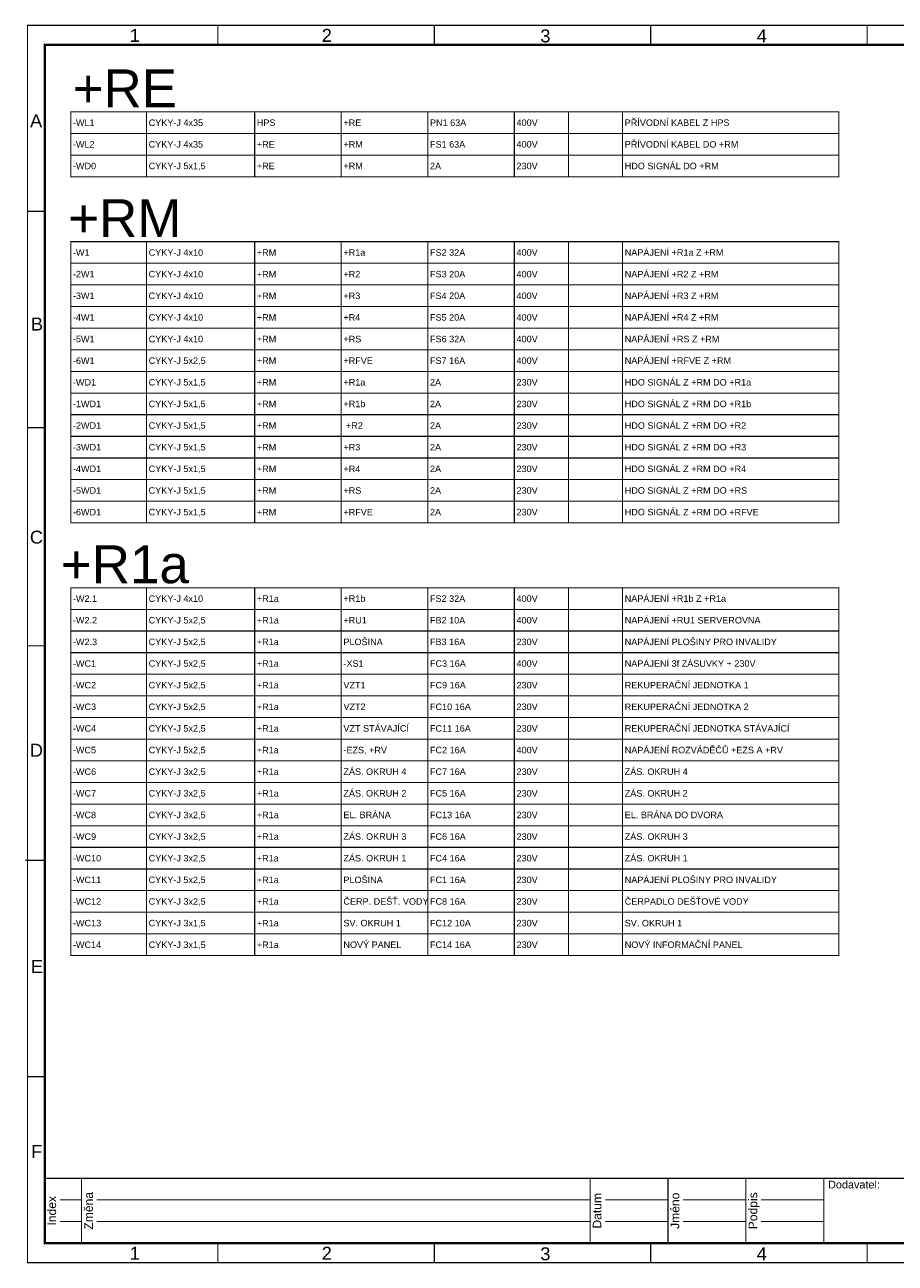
# Model space of a CAD drawing. Extents: x -12025 to 39812, y -28775 to 12.
# Tile 1 of 2: x -62 to 20050, y -28613 to 12. Entities that reach past the tile are written whole.
import ezdxf
from ezdxf.enums import TextEntityAlignment as Align

# ---------------------------------------------------------------- set-up
doc = ezdxf.new("R2010")
doc.units = 0
doc.header["$MEASUREMENT"] = 0
doc.layers.add('Ramecek', color=7, linetype='Continuous')
doc.layers.add('Zakladni', color=7, linetype='Continuous')
doc.styles.add('Arial', font='txt')

# ---------------------------------------------------------------- blocks, each defined once
blk = doc.blocks.new('(2)')
at = {"color": 7, "linetype": 'Continuous', "const_width": 25}
for points in [[(18000, 0), (0, 0)], [(0, -1500), (0, 0)], [(850, -1500), (850, 0)], [(12600, -1500), (12600, 0)], [(14400, -1500), (14400, 0)], [(16200, -1500), (16200, 0)], [(18000, 0), (18000, -1500)], [(350, -500), (850, -500)], [(1200, -500), (12600, -500)], [(12950, -500), (14400, -500)], [(14750, -500), (16200, -500)], [(16550, -500), (18000, -500)], [(350, -1000), (850, -1000)], [(1200, -1000), (12600, -1000)], [(12950, -1000), (14400, -1000)], [(14750, -1000), (16200, -1000)], [(16550, -1000), (18000, -1000)], [(18000, -1500), (0, -1500)]]:
    blk.add_lwpolyline(points, dxfattribs=at)
at = {"color": 7, "linetype": 'Continuous', "style": 'Arial'}
for s, p in [('Index', (261, -750)), ('Změna', (1111, -750)), ('Datum', (12861, -750)), ('Jméno', (14661, -750)), ('Podpis', (16461, -750))]:
    blk.add_text(s, height=200, rotation=90, dxfattribs=at).set_placement(p, align=Align.CENTER)
blk = doc.blocks.new('Kabelový seznam')
at = {"color": 7, "linetype": 'Continuous', "const_width": 25}
for points in [[(0, 0), (1750, 0), (1750, -500), (0, -500)], [(1750, 0), (4250, 0), (4250, -500), (1750, -500)], [(4250, 0), (6250, 0), (6250, -500), (4250, -500)], [(6250, 0), (8250, 0), (8250, -500), (6250, -500)], [(8250, 0), (10250, 0), (10250, -500), (8250, -500)], [(10250, 0), (11500, 0), (11500, -500), (10250, -500)], [(11500, 0), (12750, 0), (12750, -500), (11500, -500)], [(12750, 0), (17750, 0), (17750, -500), (12750, -500)]]:
    blk.add_lwpolyline(points, close=True, dxfattribs=at)
at = {"color": 7, "linetype": 'Continuous', "style": 'Arial'}
for s, p in [('-WL1', (50, -326)), ('CYKY-J 4x35', (1800, -326)), ('HPS', (4300, -326)), ('+RE', (6300, -326)), ('PN1 63A', (8300, -326)), ('400V', (10300, -326)), ('PŘÍVODNÍ KABEL Z HPS', (12800, -326))]:
    blk.add_text(s, height=150, dxfattribs=at).set_placement(p)
blk = doc.blocks.new('Kabelový seznam (1)')
at = {"color": 7, "linetype": 'Continuous', "const_width": 25}
for points in [[(0, 0), (1750, 0), (1750, -500), (0, -500)], [(1750, 0), (4250, 0), (4250, -500), (1750, -500)], [(4250, 0), (6250, 0), (6250, -500), (4250, -500)], [(6250, 0), (8250, 0), (8250, -500), (6250, -500)], [(8250, 0), (10250, 0), (10250, -500), (8250, -500)], [(10250, 0), (11500, 0), (11500, -500), (10250, -500)], [(11500, 0), (12750, 0), (12750, -500), (11500, -500)], [(12750, 0), (17750, 0), (17750, -500), (12750, -500)]]:
    blk.add_lwpolyline(points, close=True, dxfattribs=at)
at = {"color": 7, "linetype": 'Continuous', "style": 'Arial'}
for s, p in [('-W1', (50, -326)), ('CYKY-J 4x10', (1800, -326)), ('+RM', (4300, -326)), ('+R1a', (6300, -326)), ('FS2 32A', (8300, -326)), ('400V', (10300, -326)), ('NAPÁJENÍ +R1a Z +RM', (12800, -326))]:
    blk.add_text(s, height=150, dxfattribs=at).set_placement(p)
blk = doc.blocks.new('Kabelový seznam (2)')
at = {"color": 7, "linetype": 'Continuous', "const_width": 25}
for points in [[(0, 0), (1750, 0), (1750, -500), (0, -500)], [(1750, 0), (4250, 0), (4250, -500), (1750, -500)], [(4250, 0), (6250, 0), (6250, -500), (4250, -500)], [(6250, 0), (8250, 0), (8250, -500), (6250, -500)], [(8250, 0), (10250, 0), (10250, -500), (8250, -500)], [(10250, 0), (11500, 0), (11500, -500), (10250, -500)], [(11500, 0), (12750, 0), (12750, -500), (11500, -500)], [(12750, 0), (17750, 0), (17750, -500), (12750, -500)]]:
    blk.add_lwpolyline(points, close=True, dxfattribs=at)
at = {"color": 7, "linetype": 'Continuous', "style": 'Arial'}
for s, p in [('-2W1', (50, -326)), ('CYKY-J 4x10', (1800, -326)), ('+RM', (4300, -326)), ('+R2', (6300, -326)), ('FS3 20A', (8300, -326)), ('400V', (10300, -326)), ('NAPÁJENÍ +R2 Z +RM', (12800, -326))]:
    blk.add_text(s, height=150, dxfattribs=at).set_placement(p)
blk = doc.blocks.new('Kabelový seznam (3)')
at = {"color": 7, "linetype": 'Continuous', "const_width": 25}
for points in [[(0, 0), (1750, 0), (1750, -500), (0, -500)], [(1750, 0), (4250, 0), (4250, -500), (1750, -500)], [(4250, 0), (6250, 0), (6250, -500), (4250, -500)], [(6250, 0), (8250, 0), (8250, -500), (6250, -500)], [(8250, 0), (10250, 0), (10250, -500), (8250, -500)], [(10250, 0), (11500, 0), (11500, -500), (10250, -500)], [(11500, 0), (12750, 0), (12750, -500), (11500, -500)], [(12750, 0), (17750, 0), (17750, -500), (12750, -500)]]:
    blk.add_lwpolyline(points, close=True, dxfattribs=at)
at = {"color": 7, "linetype": 'Continuous', "style": 'Arial'}
for s, p in [('-3W1', (50, -326)), ('CYKY-J 4x10', (1800, -326)), ('+RM', (4300, -326)), ('+R3', (6300, -326)), ('FS4 20A', (8300, -326)), ('400V', (10300, -326)), ('NAPÁJENÍ +R3 Z +RM', (12800, -326))]:
    blk.add_text(s, height=150, dxfattribs=at).set_placement(p)
blk = doc.blocks.new('Kabelový seznam (4)')
at = {"color": 7, "linetype": 'Continuous', "const_width": 25}
for points in [[(0, 0), (1750, 0), (1750, -500), (0, -500)], [(1750, 0), (4250, 0), (4250, -500), (1750, -500)], [(4250, 0), (6250, 0), (6250, -500), (4250, -500)], [(6250, 0), (8250, 0), (8250, -500), (6250, -500)], [(8250, 0), (10250, 0), (10250, -500), (8250, -500)], [(10250, 0), (11500, 0), (11500, -500), (10250, -500)], [(11500, 0), (12750, 0), (12750, -500), (11500, -500)], [(12750, 0), (17750, 0), (17750, -500), (12750, -500)]]:
    blk.add_lwpolyline(points, close=True, dxfattribs=at)
at = {"color": 7, "linetype": 'Continuous', "style": 'Arial'}
for s, p in [('-4W1', (50, -326)), ('CYKY-J 4x10', (1800, -326)), ('+RM', (4300, -326)), ('+R4', (6300, -326)), ('FS5 20A', (8300, -326)), ('400V', (10300, -326)), ('NAPÁJENÍ +R4 Z +RM', (12800, -326))]:
    blk.add_text(s, height=150, dxfattribs=at).set_placement(p)
blk = doc.blocks.new('Kabelový seznam (5)')
at = {"color": 7, "linetype": 'Continuous', "const_width": 25}
for points in [[(0, 0), (1750, 0), (1750, -500), (0, -500)], [(1750, 0), (4250, 0), (4250, -500), (1750, -500)], [(4250, 0), (6250, 0), (6250, -500), (4250, -500)], [(6250, 0), (8250, 0), (8250, -500), (6250, -500)], [(8250, 0), (10250, 0), (10250, -500), (8250, -500)], [(10250, 0), (11500, 0), (11500, -500), (10250, -500)], [(11500, 0), (12750, 0), (12750, -500), (11500, -500)], [(12750, 0), (17750, 0), (17750, -500), (12750, -500)]]:
    blk.add_lwpolyline(points, close=True, dxfattribs=at)
at = {"color": 7, "linetype": 'Continuous', "style": 'Arial'}
for s, p in [('-5W1', (50, -326)), ('CYKY-J 4x10', (1800, -326)), ('+RM', (4300, -326)), ('+RS', (6300, -326)), ('FS6 32A', (8300, -326)), ('400V', (10300, -326)), ('NAPÁJENÍ +RS Z +RM', (12800, -326))]:
    blk.add_text(s, height=150, dxfattribs=at).set_placement(p)
blk = doc.blocks.new('Kabelový seznam (6)')
at = {"color": 7, "linetype": 'Continuous', "const_width": 25}
for points in [[(0, 0), (1750, 0), (1750, -500), (0, -500)], [(1750, 0), (4250, 0), (4250, -500), (1750, -500)], [(4250, 0), (6250, 0), (6250, -500), (4250, -500)], [(6250, 0), (8250, 0), (8250, -500), (6250, -500)], [(8250, 0), (10250, 0), (10250, -500), (8250, -500)], [(10250, 0), (11500, 0), (11500, -500), (10250, -500)], [(11500, 0), (12750, 0), (12750, -500), (11500, -500)], [(12750, 0), (17750, 0), (17750, -500), (12750, -500)]]:
    blk.add_lwpolyline(points, close=True, dxfattribs=at)
at = {"color": 7, "linetype": 'Continuous', "style": 'Arial'}
for s, p in [('-6W1', (50, -326)), ('CYKY-J 5x2,5', (1800, -326)), ('+RM', (4300, -326)), ('+RFVE', (6300, -326)), ('FS7 16A', (8300, -326)), ('400V', (10300, -326)), ('NAPÁJENÍ +RFVE Z +RM', (12800, -326))]:
    blk.add_text(s, height=150, dxfattribs=at).set_placement(p)
blk = doc.blocks.new('Kabelový seznam (7)')
at = {"color": 7, "linetype": 'Continuous', "const_width": 25}
for points in [[(0, 0), (1750, 0), (1750, -500), (0, -500)], [(1750, 0), (4250, 0), (4250, -500), (1750, -500)], [(4250, 0), (6250, 0), (6250, -500), (4250, -500)], [(6250, 0), (8250, 0), (8250, -500), (6250, -500)], [(8250, 0), (10250, 0), (10250, -500), (8250, -500)], [(10250, 0), (11500, 0), (11500, -500), (10250, -500)], [(11500, 0), (12750, 0), (12750, -500), (11500, -500)], [(12750, 0), (17750, 0), (17750, -500), (12750, -500)]]:
    blk.add_lwpolyline(points, close=True, dxfattribs=at)
at = {"color": 7, "linetype": 'Continuous', "style": 'Arial'}
for s, p in [('-W2.1', (50, -326)), ('CYKY-J 4x10', (1800, -326)), ('+R1a', (4300, -326)), ('+R1b', (6300, -326)), ('FS2 32A', (8300, -326)), ('400V', (10300, -326)), ('NAPÁJENÍ +R1b Z +R1a', (12800, -326))]:
    blk.add_text(s, height=150, dxfattribs=at).set_placement(p)
blk = doc.blocks.new('Kabelový seznam (8)')
at = {"color": 7, "linetype": 'Continuous', "const_width": 25}
for points in [[(0, 0), (1750, 0), (1750, -500), (0, -500)], [(1750, 0), (4250, 0), (4250, -500), (1750, -500)], [(4250, 0), (6250, 0), (6250, -500), (4250, -500)], [(6250, 0), (8250, 0), (8250, -500), (6250, -500)], [(8250, 0), (10250, 0), (10250, -500), (8250, -500)], [(10250, 0), (11500, 0), (11500, -500), (10250, -500)], [(11500, 0), (12750, 0), (12750, -500), (11500, -500)], [(12750, 0), (17750, 0), (17750, -500), (12750, -500)]]:
    blk.add_lwpolyline(points, close=True, dxfattribs=at)
at = {"color": 7, "linetype": 'Continuous', "style": 'Arial'}
for s, p in [('-WC11', (50, -326)), ('CYKY-J 5x2,5', (1800, -326)), ('+R1a', (4300, -326)), ('PLOŠINA', (6300, -326)), ('FC1 16A', (8300, -326)), ('230V', (10300, -326)), ('NAPÁJENÍ PLOŠINY PRO INVALIDY', (12800, -326))]:
    blk.add_text(s, height=150, dxfattribs=at).set_placement(p)
blk = doc.blocks.new('Kabelový seznam (9)')
at = {"color": 7, "linetype": 'Continuous', "const_width": 25}
for points in [[(0, 0), (1750, 0), (1750, -500), (0, -500)], [(1750, 0), (4250, 0), (4250, -500), (1750, -500)], [(4250, 0), (6250, 0), (6250, -500), (4250, -500)], [(6250, 0), (8250, 0), (8250, -500), (6250, -500)], [(8250, 0), (10250, 0), (10250, -500), (8250, -500)], [(10250, 0), (11500, 0), (11500, -500), (10250, -500)], [(11500, 0), (12750, 0), (12750, -500), (11500, -500)], [(12750, 0), (17750, 0), (17750, -500), (12750, -500)]]:
    blk.add_lwpolyline(points, close=True, dxfattribs=at)
at = {"color": 7, "linetype": 'Continuous', "style": 'Arial'}
for s, p in [('-WC5', (50, -326)), ('CYKY-J 5x2,5', (1800, -326)), ('+R1a', (4300, -326)), ('-EZS, +RV', (6300, -326)), ('FC2 16A', (8300, -326)), ('400V', (10300, -326)), ('NAPÁJENÍ ROZVÁDĚČŮ +EZS A +RV', (12800, -326))]:
    blk.add_text(s, height=150, dxfattribs=at).set_placement(p)
blk = doc.blocks.new('Kabelový seznam (10)')
at = {"color": 7, "linetype": 'Continuous', "const_width": 25}
for points in [[(0, 0), (1750, 0), (1750, -500), (0, -500)], [(1750, 0), (4250, 0), (4250, -500), (1750, -500)], [(4250, 0), (6250, 0), (6250, -500), (4250, -500)], [(6250, 0), (8250, 0), (8250, -500), (6250, -500)], [(8250, 0), (10250, 0), (10250, -500), (8250, -500)], [(10250, 0), (11500, 0), (11500, -500), (10250, -500)], [(11500, 0), (12750, 0), (12750, -500), (11500, -500)], [(12750, 0), (17750, 0), (17750, -500), (12750, -500)]]:
    blk.add_lwpolyline(points, close=True, dxfattribs=at)
at = {"color": 7, "linetype": 'Continuous', "style": 'Arial'}
for s, p in [('-WC1', (50, -326)), ('CYKY-J 5x2,5', (1800, -326)), ('+R1a', (4300, -326)), ('-XS1', (6300, -326)), ('FC3 16A', (8300, -326)), ('400V', (10300, -326)), ('NAPÁJENÍ 3f ZÁSUVKY + 230V ', (12800, -326))]:
    blk.add_text(s, height=150, dxfattribs=at).set_placement(p)
blk = doc.blocks.new('Kabelový seznam (11)')
at = {"color": 7, "linetype": 'Continuous', "const_width": 25}
for points in [[(0, 0), (1750, 0), (1750, -500), (0, -500)], [(1750, 0), (4250, 0), (4250, -500), (1750, -500)], [(4250, 0), (6250, 0), (6250, -500), (4250, -500)], [(6250, 0), (8250, 0), (8250, -500), (6250, -500)], [(8250, 0), (10250, 0), (10250, -500), (8250, -500)], [(10250, 0), (11500, 0), (11500, -500), (10250, -500)], [(11500, 0), (12750, 0), (12750, -500), (11500, -500)], [(12750, 0), (17750, 0), (17750, -500), (12750, -500)]]:
    blk.add_lwpolyline(points, close=True, dxfattribs=at)
at = {"color": 7, "linetype": 'Continuous', "style": 'Arial'}
for s, p in [('-WC10', (50, -326)), ('CYKY-J 3x2,5', (1800, -326)), ('+R1a', (4300, -326)), ('ZÁS. OKRUH 1', (6300, -326)), ('FC4 16A', (8300, -326)), ('230V', (10300, -326)), ('ZÁS. OKRUH 1', (12800, -326))]:
    blk.add_text(s, height=150, dxfattribs=at).set_placement(p)
blk = doc.blocks.new('Kabelový seznam (12)')
at = {"color": 7, "linetype": 'Continuous', "const_width": 25}
for points in [[(0, 0), (1750, 0), (1750, -500), (0, -500)], [(1750, 0), (4250, 0), (4250, -500), (1750, -500)], [(4250, 0), (6250, 0), (6250, -500), (4250, -500)], [(6250, 0), (8250, 0), (8250, -500), (6250, -500)], [(8250, 0), (10250, 0), (10250, -500), (8250, -500)], [(10250, 0), (11500, 0), (11500, -500), (10250, -500)], [(11500, 0), (12750, 0), (12750, -500), (11500, -500)], [(12750, 0), (17750, 0), (17750, -500), (12750, -500)]]:
    blk.add_lwpolyline(points, close=True, dxfattribs=at)
at = {"color": 7, "linetype": 'Continuous', "style": 'Arial'}
for s, p in [('-WC7', (50, -326)), ('CYKY-J 3x2,5', (1800, -326)), ('+R1a', (4300, -326)), ('ZÁS. OKRUH 2', (6300, -326)), ('FC5 16A', (8300, -326)), ('230V', (10300, -326)), ('ZÁS. OKRUH 2', (12800, -326))]:
    blk.add_text(s, height=150, dxfattribs=at).set_placement(p)
blk = doc.blocks.new('Kabelový seznam (13)')
at = {"color": 7, "linetype": 'Continuous', "const_width": 25}
for points in [[(0, 0), (1750, 0), (1750, -500), (0, -500)], [(1750, 0), (4250, 0), (4250, -500), (1750, -500)], [(4250, 0), (6250, 0), (6250, -500), (4250, -500)], [(6250, 0), (8250, 0), (8250, -500), (6250, -500)], [(8250, 0), (10250, 0), (10250, -500), (8250, -500)], [(10250, 0), (11500, 0), (11500, -500), (10250, -500)], [(11500, 0), (12750, 0), (12750, -500), (11500, -500)], [(12750, 0), (17750, 0), (17750, -500), (12750, -500)]]:
    blk.add_lwpolyline(points, close=True, dxfattribs=at)
at = {"color": 7, "linetype": 'Continuous', "style": 'Arial'}
for s, p in [('-WC9', (50, -326)), ('CYKY-J 3x2,5', (1800, -326)), ('+R1a', (4300, -326)), ('ZÁS. OKRUH 3', (6300, -326)), ('FC6 16A', (8300, -326)), ('230V', (10300, -326)), ('ZÁS. OKRUH 3', (12800, -326))]:
    blk.add_text(s, height=150, dxfattribs=at).set_placement(p)
blk = doc.blocks.new('Kabelový seznam (14)')
at = {"color": 7, "linetype": 'Continuous', "const_width": 25}
for points in [[(0, 0), (1750, 0), (1750, -500), (0, -500)], [(1750, 0), (4250, 0), (4250, -500), (1750, -500)], [(4250, 0), (6250, 0), (6250, -500), (4250, -500)], [(6250, 0), (8250, 0), (8250, -500), (6250, -500)], [(8250, 0), (10250, 0), (10250, -500), (8250, -500)], [(10250, 0), (11500, 0), (11500, -500), (10250, -500)], [(11500, 0), (12750, 0), (12750, -500), (11500, -500)], [(12750, 0), (17750, 0), (17750, -500), (12750, -500)]]:
    blk.add_lwpolyline(points, close=True, dxfattribs=at)
at = {"color": 7, "linetype": 'Continuous', "style": 'Arial'}
for s, p in [('-WC6', (50, -326)), ('CYKY-J 3x2,5', (1800, -326)), ('+R1a', (4300, -326)), ('ZÁS. OKRUH 4', (6300, -326)), ('FC7 16A', (8300, -326)), ('230V', (10300, -326)), ('ZÁS. OKRUH 4', (12800, -326))]:
    blk.add_text(s, height=150, dxfattribs=at).set_placement(p)
blk = doc.blocks.new('Kabelový seznam (15)')
at = {"color": 7, "linetype": 'Continuous', "const_width": 25}
for points in [[(0, 0), (1750, 0), (1750, -500), (0, -500)], [(1750, 0), (4250, 0), (4250, -500), (1750, -500)], [(4250, 0), (6250, 0), (6250, -500), (4250, -500)], [(6250, 0), (8250, 0), (8250, -500), (6250, -500)], [(8250, 0), (10250, 0), (10250, -500), (8250, -500)], [(10250, 0), (11500, 0), (11500, -500), (10250, -500)], [(11500, 0), (12750, 0), (12750, -500), (11500, -500)], [(12750, 0), (17750, 0), (17750, -500), (12750, -500)]]:
    blk.add_lwpolyline(points, close=True, dxfattribs=at)
at = {"color": 7, "linetype": 'Continuous', "style": 'Arial'}
for s, p in [('-WC12', (50, -326)), ('CYKY-J 3x2,5', (1800, -326)), ('+R1a', (4300, -326)), ('ČERP. DEŠŤ. VODY', (6300, -326)), ('FC8 16A', (8300, -326)), ('230V', (10300, -326)), ('ČERPADLO DEŠŤOVÉ VODY', (12800, -326))]:
    blk.add_text(s, height=150, dxfattribs=at).set_placement(p)
blk = doc.blocks.new('Kabelový seznam (16)')
at = {"color": 7, "linetype": 'Continuous', "const_width": 25}
for points in [[(0, 0), (1750, 0), (1750, -500), (0, -500)], [(1750, 0), (4250, 0), (4250, -500), (1750, -500)], [(4250, 0), (6250, 0), (6250, -500), (4250, -500)], [(6250, 0), (8250, 0), (8250, -500), (6250, -500)], [(8250, 0), (10250, 0), (10250, -500), (8250, -500)], [(10250, 0), (11500, 0), (11500, -500), (10250, -500)], [(11500, 0), (12750, 0), (12750, -500), (11500, -500)], [(12750, 0), (17750, 0), (17750, -500), (12750, -500)]]:
    blk.add_lwpolyline(points, close=True, dxfattribs=at)
at = {"color": 7, "linetype": 'Continuous', "style": 'Arial'}
for s, p in [('-WC3', (50, -326)), ('CYKY-J 5x2,5', (1800, -326)), ('+R1a', (4300, -326)), ('VZT2', (6300, -326)), ('FC10 16A', (8300, -326)), ('230V', (10300, -326)), ('REKUPERAČNÍ JEDNOTKA 2', (12800, -326))]:
    blk.add_text(s, height=150, dxfattribs=at).set_placement(p)
blk = doc.blocks.new('Kabelový seznam (17)')
at = {"color": 7, "linetype": 'Continuous', "const_width": 25}
for points in [[(0, 0), (1750, 0), (1750, -500), (0, -500)], [(1750, 0), (4250, 0), (4250, -500), (1750, -500)], [(4250, 0), (6250, 0), (6250, -500), (4250, -500)], [(6250, 0), (8250, 0), (8250, -500), (6250, -500)], [(8250, 0), (10250, 0), (10250, -500), (8250, -500)], [(10250, 0), (11500, 0), (11500, -500), (10250, -500)], [(11500, 0), (12750, 0), (12750, -500), (11500, -500)], [(12750, 0), (17750, 0), (17750, -500), (12750, -500)]]:
    blk.add_lwpolyline(points, close=True, dxfattribs=at)
at = {"color": 7, "linetype": 'Continuous', "style": 'Arial'}
for s, p in [('-WC4', (50, -326)), ('CYKY-J 5x2,5', (1800, -326)), ('+R1a', (4300, -326)), ('VZT STÁVAJÍCÍ', (6300, -326)), ('FC11 16A', (8300, -326)), ('230V', (10300, -326)), ('REKUPERAČNÍ JEDNOTKA STÁVAJÍCÍ', (12800, -326))]:
    blk.add_text(s, height=150, dxfattribs=at).set_placement(p)
blk = doc.blocks.new('Kabelový seznam (18)')
at = {"color": 7, "linetype": 'Continuous', "const_width": 25}
for points in [[(0, 0), (1750, 0), (1750, -500), (0, -500)], [(1750, 0), (4250, 0), (4250, -500), (1750, -500)], [(4250, 0), (6250, 0), (6250, -500), (4250, -500)], [(6250, 0), (8250, 0), (8250, -500), (6250, -500)], [(8250, 0), (10250, 0), (10250, -500), (8250, -500)], [(10250, 0), (11500, 0), (11500, -500), (10250, -500)], [(11500, 0), (12750, 0), (12750, -500), (11500, -500)], [(12750, 0), (17750, 0), (17750, -500), (12750, -500)]]:
    blk.add_lwpolyline(points, close=True, dxfattribs=at)
at = {"color": 7, "linetype": 'Continuous', "style": 'Arial'}
for s, p in [('-WC13', (50, -326)), ('CYKY-J 3x1,5', (1800, -326)), ('+R1a', (4300, -326)), ('SV. OKRUH 1', (6300, -326)), ('FC12 10A', (8300, -326)), ('230V', (10300, -326)), ('SV. OKRUH 1', (12800, -326))]:
    blk.add_text(s, height=150, dxfattribs=at).set_placement(p)
blk = doc.blocks.new('Kabelový seznam (19)')
at = {"color": 7, "linetype": 'Continuous', "const_width": 25}
for points in [[(0, 0), (1750, 0), (1750, -500), (0, -500)], [(1750, 0), (4250, 0), (4250, -500), (1750, -500)], [(4250, 0), (6250, 0), (6250, -500), (4250, -500)], [(6250, 0), (8250, 0), (8250, -500), (6250, -500)], [(8250, 0), (10250, 0), (10250, -500), (8250, -500)], [(10250, 0), (11500, 0), (11500, -500), (10250, -500)], [(11500, 0), (12750, 0), (12750, -500), (11500, -500)], [(12750, 0), (17750, 0), (17750, -500), (12750, -500)]]:
    blk.add_lwpolyline(points, close=True, dxfattribs=at)
at = {"color": 7, "linetype": 'Continuous', "style": 'Arial'}
for s, p in [('-W2.2', (50, -326)), ('CYKY-J 5x2,5', (1800, -326)), ('+R1a', (4300, -326)), ('+RU1', (6300, -326)), ('FB2 10A', (8300, -326)), ('400V', (10300, -326)), ('NAPÁJENÍ +RU1 SERVEROVNA', (12800, -326))]:
    blk.add_text(s, height=150, dxfattribs=at).set_placement(p)
blk = doc.blocks.new('Kabelový seznam (47)')
at = {"color": 7, "linetype": 'Continuous', "const_width": 25}
for points in [[(0, 0), (1750, 0), (1750, -500), (0, -500)], [(1750, 0), (4250, 0), (4250, -500), (1750, -500)], [(4250, 0), (6250, 0), (6250, -500), (4250, -500)], [(6250, 0), (8250, 0), (8250, -500), (6250, -500)], [(8250, 0), (10250, 0), (10250, -500), (8250, -500)], [(10250, 0), (11500, 0), (11500, -500), (10250, -500)], [(11500, 0), (12750, 0), (12750, -500), (11500, -500)], [(12750, 0), (17750, 0), (17750, -500), (12750, -500)]]:
    blk.add_lwpolyline(points, close=True, dxfattribs=at)
at = {"color": 7, "linetype": 'Continuous', "style": 'Arial'}
for s, p in [('-WC8', (50, -326)), ('CYKY-J 3x2,5', (1800, -326)), ('+R1a', (4300, -326)), ('EL. BRÁNA', (6300, -326)), ('FC13 16A', (8300, -326)), ('230V', (10300, -326)), ('EL. BRÁNA DO DVORA', (12800, -326))]:
    blk.add_text(s, height=150, dxfattribs=at).set_placement(p)
blk = doc.blocks.new('Kabelový seznam (48)')
at = {"color": 7, "linetype": 'Continuous', "const_width": 25}
for points in [[(0, 0), (1750, 0), (1750, -500), (0, -500)], [(1750, 0), (4250, 0), (4250, -500), (1750, -500)], [(4250, 0), (6250, 0), (6250, -500), (4250, -500)], [(6250, 0), (8250, 0), (8250, -500), (6250, -500)], [(8250, 0), (10250, 0), (10250, -500), (8250, -500)], [(10250, 0), (11500, 0), (11500, -500), (10250, -500)], [(11500, 0), (12750, 0), (12750, -500), (11500, -500)], [(12750, 0), (17750, 0), (17750, -500), (12750, -500)]]:
    blk.add_lwpolyline(points, close=True, dxfattribs=at)
at = {"color": 7, "linetype": 'Continuous', "style": 'Arial'}
for s, p in [('-WC14', (50, -326)), ('CYKY-J 3x1,5', (1800, -326)), ('+R1a', (4300, -326)), ('NOVÝ PANEL', (6300, -326)), ('FC14 16A', (8300, -326)), ('230V', (10300, -326)), ('NOVÝ INFORMAČNÍ PANEL', (12800, -326))]:
    blk.add_text(s, height=150, dxfattribs=at).set_placement(p)
blk = doc.blocks.new('Kabelový seznam (49)')
at = {"color": 7, "linetype": 'Continuous', "const_width": 25}
for points in [[(0, 0), (1750, 0), (1750, -500), (0, -500)], [(1750, 0), (4250, 0), (4250, -500), (1750, -500)], [(4250, 0), (6250, 0), (6250, -500), (4250, -500)], [(6250, 0), (8250, 0), (8250, -500), (6250, -500)], [(8250, 0), (10250, 0), (10250, -500), (8250, -500)], [(10250, 0), (11500, 0), (11500, -500), (10250, -500)], [(11500, 0), (12750, 0), (12750, -500), (11500, -500)], [(12750, 0), (17750, 0), (17750, -500), (12750, -500)]]:
    blk.add_lwpolyline(points, close=True, dxfattribs=at)
at = {"color": 7, "linetype": 'Continuous', "style": 'Arial'}
for s, p in [('-WC2', (50, -326)), ('CYKY-J 5x2,5', (1800, -326)), ('+R1a', (4300, -326)), ('VZT1', (6300, -326)), ('FC9 16A', (8300, -326)), ('230V', (10300, -326)), ('REKUPERAČNÍ JEDNOTKA 1', (12800, -326))]:
    blk.add_text(s, height=150, dxfattribs=at).set_placement(p)
blk = doc.blocks.new('Kabelový seznam (50)')
at = {"color": 7, "linetype": 'Continuous', "const_width": 25}
for points in [[(0, 0), (1750, 0), (1750, -500), (0, -500)], [(1750, 0), (4250, 0), (4250, -500), (1750, -500)], [(4250, 0), (6250, 0), (6250, -500), (4250, -500)], [(6250, 0), (8250, 0), (8250, -500), (6250, -500)], [(8250, 0), (10250, 0), (10250, -500), (8250, -500)], [(10250, 0), (11500, 0), (11500, -500), (10250, -500)], [(11500, 0), (12750, 0), (12750, -500), (11500, -500)], [(12750, 0), (17750, 0), (17750, -500), (12750, -500)]]:
    blk.add_lwpolyline(points, close=True, dxfattribs=at)
at = {"color": 7, "linetype": 'Continuous', "style": 'Arial'}
for s, p in [('-WD1', (50, -326)), ('CYKY-J 5x1,5', (1800, -326)), ('+RM', (4300, -326)), ('+R1a', (6300, -326)), ('2A', (8300, -326)), ('230V', (10300, -326)), ('HDO SIGNÁL Z +RM DO +R1a', (12800, -326))]:
    blk.add_text(s, height=150, dxfattribs=at).set_placement(p)
blk = doc.blocks.new('Kabelový seznam (51)')
at = {"color": 7, "linetype": 'Continuous', "const_width": 25}
for points in [[(0, 0), (1750, 0), (1750, -500), (0, -500)], [(1750, 0), (4250, 0), (4250, -500), (1750, -500)], [(4250, 0), (6250, 0), (6250, -500), (4250, -500)], [(6250, 0), (8250, 0), (8250, -500), (6250, -500)], [(8250, 0), (10250, 0), (10250, -500), (8250, -500)], [(10250, 0), (11500, 0), (11500, -500), (10250, -500)], [(11500, 0), (12750, 0), (12750, -500), (11500, -500)], [(12750, 0), (17750, 0), (17750, -500), (12750, -500)]]:
    blk.add_lwpolyline(points, close=True, dxfattribs=at)
at = {"color": 7, "linetype": 'Continuous', "style": 'Arial'}
for s, p in [('-2WD1', (50, -326)), ('CYKY-J 5x1,5', (1800, -326)), ('+RM', (4300, -326)), (' +R2  ', (6300, -326)), ('2A', (8300, -326)), ('230V', (10300, -326)), ('HDO SIGNÁL Z +RM DO +R2', (12800, -326))]:
    blk.add_text(s, height=150, dxfattribs=at).set_placement(p)
blk = doc.blocks.new('Kabelový seznam (52)')
at = {"color": 7, "linetype": 'Continuous', "const_width": 25}
for points in [[(0, 0), (1750, 0), (1750, -500), (0, -500)], [(1750, 0), (4250, 0), (4250, -500), (1750, -500)], [(4250, 0), (6250, 0), (6250, -500), (4250, -500)], [(6250, 0), (8250, 0), (8250, -500), (6250, -500)], [(8250, 0), (10250, 0), (10250, -500), (8250, -500)], [(10250, 0), (11500, 0), (11500, -500), (10250, -500)], [(11500, 0), (12750, 0), (12750, -500), (11500, -500)], [(12750, 0), (17750, 0), (17750, -500), (12750, -500)]]:
    blk.add_lwpolyline(points, close=True, dxfattribs=at)
at = {"color": 7, "linetype": 'Continuous', "style": 'Arial'}
for s, p in [('-3WD1', (50, -326)), ('CYKY-J 5x1,5', (1800, -326)), ('+RM', (4300, -326)), ('+R3', (6300, -326)), ('2A', (8300, -326)), ('230V', (10300, -326)), ('HDO SIGNÁL Z +RM DO +R3', (12800, -326))]:
    blk.add_text(s, height=150, dxfattribs=at).set_placement(p)
blk = doc.blocks.new('Kabelový seznam (53)')
at = {"color": 7, "linetype": 'Continuous', "const_width": 25}
for points in [[(0, 0), (1750, 0), (1750, -500), (0, -500)], [(1750, 0), (4250, 0), (4250, -500), (1750, -500)], [(4250, 0), (6250, 0), (6250, -500), (4250, -500)], [(6250, 0), (8250, 0), (8250, -500), (6250, -500)], [(8250, 0), (10250, 0), (10250, -500), (8250, -500)], [(10250, 0), (11500, 0), (11500, -500), (10250, -500)], [(11500, 0), (12750, 0), (12750, -500), (11500, -500)], [(12750, 0), (17750, 0), (17750, -500), (12750, -500)]]:
    blk.add_lwpolyline(points, close=True, dxfattribs=at)
at = {"color": 7, "linetype": 'Continuous', "style": 'Arial'}
for s, p in [('-4WD1', (50, -326)), ('CYKY-J 5x1,5', (1800, -326)), ('+RM', (4300, -326)), ('+R4', (6300, -326)), ('2A', (8300, -326)), ('230V', (10300, -326)), ('HDO SIGNÁL Z +RM DO +R4', (12800, -326))]:
    blk.add_text(s, height=150, dxfattribs=at).set_placement(p)
blk = doc.blocks.new('Kabelový seznam (54)')
at = {"color": 7, "linetype": 'Continuous', "const_width": 25}
for points in [[(0, 0), (1750, 0), (1750, -500), (0, -500)], [(1750, 0), (4250, 0), (4250, -500), (1750, -500)], [(4250, 0), (6250, 0), (6250, -500), (4250, -500)], [(6250, 0), (8250, 0), (8250, -500), (6250, -500)], [(8250, 0), (10250, 0), (10250, -500), (8250, -500)], [(10250, 0), (11500, 0), (11500, -500), (10250, -500)], [(11500, 0), (12750, 0), (12750, -500), (11500, -500)], [(12750, 0), (17750, 0), (17750, -500), (12750, -500)]]:
    blk.add_lwpolyline(points, close=True, dxfattribs=at)
at = {"color": 7, "linetype": 'Continuous', "style": 'Arial'}
for s, p in [('-WL2', (50, -326)), ('CYKY-J 4x35', (1800, -326)), ('+RE', (4300, -326)), ('+RM', (6300, -326)), ('FS1 63A', (8300, -326)), ('400V', (10300, -326)), ('PŘÍVODNÍ KABEL DO +RM', (12800, -326))]:
    blk.add_text(s, height=150, dxfattribs=at).set_placement(p)
blk = doc.blocks.new('Kabelový seznam (57)')
at = {"color": 7, "linetype": 'Continuous', "const_width": 25}
for points in [[(0, 0), (1750, 0), (1750, -500), (0, -500)], [(1750, 0), (4250, 0), (4250, -500), (1750, -500)], [(4250, 0), (6250, 0), (6250, -500), (4250, -500)], [(6250, 0), (8250, 0), (8250, -500), (6250, -500)], [(8250, 0), (10250, 0), (10250, -500), (8250, -500)], [(10250, 0), (11500, 0), (11500, -500), (10250, -500)], [(11500, 0), (12750, 0), (12750, -500), (11500, -500)], [(12750, 0), (17750, 0), (17750, -500), (12750, -500)]]:
    blk.add_lwpolyline(points, close=True, dxfattribs=at)
at = {"color": 7, "linetype": 'Continuous', "style": 'Arial'}
for s, p in [('-1WD1', (50, -326)), ('CYKY-J 5x1,5', (1800, -326)), ('+RM', (4300, -326)), ('+R1b', (6300, -326)), ('2A', (8300, -326)), ('230V', (10300, -326)), ('HDO SIGNÁL Z +RM DO +R1b', (12800, -326))]:
    blk.add_text(s, height=150, dxfattribs=at).set_placement(p)
blk = doc.blocks.new('Kabelový seznam (58)')
at = {"color": 7, "linetype": 'Continuous', "const_width": 25}
for points in [[(0, 0), (1750, 0), (1750, -500), (0, -500)], [(1750, 0), (4250, 0), (4250, -500), (1750, -500)], [(4250, 0), (6250, 0), (6250, -500), (4250, -500)], [(6250, 0), (8250, 0), (8250, -500), (6250, -500)], [(8250, 0), (10250, 0), (10250, -500), (8250, -500)], [(10250, 0), (11500, 0), (11500, -500), (10250, -500)], [(11500, 0), (12750, 0), (12750, -500), (11500, -500)], [(12750, 0), (17750, 0), (17750, -500), (12750, -500)]]:
    blk.add_lwpolyline(points, close=True, dxfattribs=at)
at = {"color": 7, "linetype": 'Continuous', "style": 'Arial'}
for s, p in [('-WD0', (50, -326)), ('CYKY-J 5x1,5', (1800, -326)), ('+RE', (4300, -326)), ('+RM', (6300, -326)), ('2A', (8300, -326)), ('230V', (10300, -326)), ('HDO SIGNÁL DO +RM', (12800, -326))]:
    blk.add_text(s, height=150, dxfattribs=at).set_placement(p)
blk = doc.blocks.new('Kabelový seznam (59)')
at = {"color": 7, "linetype": 'Continuous', "const_width": 25}
for points in [[(0, 0), (1750, 0), (1750, -500), (0, -500)], [(1750, 0), (4250, 0), (4250, -500), (1750, -500)], [(4250, 0), (6250, 0), (6250, -500), (4250, -500)], [(6250, 0), (8250, 0), (8250, -500), (6250, -500)], [(8250, 0), (10250, 0), (10250, -500), (8250, -500)], [(10250, 0), (11500, 0), (11500, -500), (10250, -500)], [(11500, 0), (12750, 0), (12750, -500), (11500, -500)], [(12750, 0), (17750, 0), (17750, -500), (12750, -500)]]:
    blk.add_lwpolyline(points, close=True, dxfattribs=at)
at = {"color": 7, "linetype": 'Continuous', "style": 'Arial'}
for s, p in [('-5WD1', (50, -326)), ('CYKY-J 5x1,5', (1800, -326)), ('+RM', (4300, -326)), ('+RS', (6300, -326)), ('2A', (8300, -326)), ('230V', (10300, -326)), ('HDO SIGNÁL Z +RM DO +RS', (12800, -326))]:
    blk.add_text(s, height=150, dxfattribs=at).set_placement(p)
blk = doc.blocks.new('Kabelový seznam (60)')
at = {"color": 7, "linetype": 'Continuous', "const_width": 25}
for points in [[(0, 0), (1750, 0), (1750, -500), (0, -500)], [(1750, 0), (4250, 0), (4250, -500), (1750, -500)], [(4250, 0), (6250, 0), (6250, -500), (4250, -500)], [(6250, 0), (8250, 0), (8250, -500), (6250, -500)], [(8250, 0), (10250, 0), (10250, -500), (8250, -500)], [(10250, 0), (11500, 0), (11500, -500), (10250, -500)], [(11500, 0), (12750, 0), (12750, -500), (11500, -500)], [(12750, 0), (17750, 0), (17750, -500), (12750, -500)]]:
    blk.add_lwpolyline(points, close=True, dxfattribs=at)
at = {"color": 7, "linetype": 'Continuous', "style": 'Arial'}
for s, p in [('-6WD1', (50, -326)), ('CYKY-J 5x1,5', (1800, -326)), ('+RM', (4300, -326)), ('+RFVE', (6300, -326)), ('2A', (8300, -326)), ('230V', (10300, -326)), ('HDO SIGNÁL Z +RM DO +RFVE', (12800, -326))]:
    blk.add_text(s, height=150, dxfattribs=at).set_placement(p)
blk = doc.blocks.new('Kabelový seznam (63)')
at = {"color": 7, "linetype": 'Continuous', "const_width": 25}
for points in [[(0, 0), (1750, 0), (1750, -500), (0, -500)], [(1750, 0), (4250, 0), (4250, -500), (1750, -500)], [(4250, 0), (6250, 0), (6250, -500), (4250, -500)], [(6250, 0), (8250, 0), (8250, -500), (6250, -500)], [(8250, 0), (10250, 0), (10250, -500), (8250, -500)], [(10250, 0), (11500, 0), (11500, -500), (10250, -500)], [(11500, 0), (12750, 0), (12750, -500), (11500, -500)], [(12750, 0), (17750, 0), (17750, -500), (12750, -500)]]:
    blk.add_lwpolyline(points, close=True, dxfattribs=at)
at = {"color": 7, "linetype": 'Continuous', "style": 'Arial'}
for s, p in [('-W2.3', (50, -326)), ('CYKY-J 5x2,5', (1800, -326)), ('+R1a', (4300, -326)), ('PLOŠINA', (6300, -326)), ('FB3 16A', (8300, -326)), ('230V', (10300, -326)), ('NAPÁJENÍ PLOŠINY PRO INVALIDY', (12800, -326))]:
    blk.add_text(s, height=150, dxfattribs=at).set_placement(p)

msp = doc.modelspace()

# ---------------------------------------------------------------- linework, layer by layer
at = {"layer": 'Ramecek', "color": 7, "linetype": 'Continuous'}
for points, const_width in [([(0, -28600), (39800, -28600), (39800, 0), (0, 0)], 25), ([(400, -28150), (39400, -28150), (39400, -450), (400, -450)], 50), ([(25900, -26650), (18400, -26650), (18400, -28150), (25900, -28150)], 25)]:
    msp.add_lwpolyline(points, close=True, dxfattribs=dict(at, const_width=const_width))
at = {"layer": 'Ramecek', "color": 7, "linetype": 'Continuous', "const_width": 25}
for points in [[(4400, -6), (4400, -450)], [(9400, -450), (9400, -6)], [(14400, -6), (14400, -450)], [(19400, -15), (19400, -460)], [(400, -4300), (0, -4300)], [(400, -9300), (0, -9300)], [(405, -14345), (5, -14345)], [(399, -19300), (-50, -19300)], [(400, -24300), (0, -24300)], [(4400, -28150), (4400, -28594)], [(9400, -28600), (9400, -28156)], [(14400, -28156), (14400, -28600)], [(19400, -28150), (19400, -28594)]]:
    msp.add_lwpolyline(points, dxfattribs=at)

# ---------------------------------------------------------------- block references
at = {"layer": 'Ramecek', "color": 7, "linetype": 'Continuous'}
msp.add_blockref('(2)', (400, -26650), dxfattribs=at)
at = {"layer": 'Zakladni', "color": 7, "linetype": 'Continuous'}
for name, p in [('Kabelový seznam', (1000, -2000)), ('Kabelový seznam (54)', (1000, -2500)), ('Kabelový seznam (58)', (1000, -3000)), ('Kabelový seznam (1)', (1000, -5000)), ('Kabelový seznam (2)', (1000, -5500)), ('Kabelový seznam (3)', (1000, -6000)), ('Kabelový seznam (4)', (1000, -6500)), ('Kabelový seznam (5)', (1000, -7000)), ('Kabelový seznam (6)', (1000, -7500)), ('Kabelový seznam (50)', (1000, -8000)), ('Kabelový seznam (57)', (1000, -8500)), ('Kabelový seznam (51)', (1000, -9000)), ('Kabelový seznam (52)', (1000, -9500)), ('Kabelový seznam (53)', (1000, -10000)), ('Kabelový seznam (59)', (1000, -10500)), ('Kabelový seznam (60)', (1000, -11000)), ('Kabelový seznam (7)', (1000, -13000)), ('Kabelový seznam (19)', (1000, -13500)), ('Kabelový seznam (63)', (1000, -14000)), ('Kabelový seznam (10)', (1000, -14500)), ('Kabelový seznam (49)', (1000, -15000)), ('Kabelový seznam (16)', (1000, -15500)), ('Kabelový seznam (17)', (1000, -16000)), ('Kabelový seznam (9)', (1000, -16500)), ('Kabelový seznam (14)', (1000, -17000)), ('Kabelový seznam (12)', (1000, -17500)), ('Kabelový seznam (47)', (1000, -18000)), ('Kabelový seznam (13)', (1000, -18500)), ('Kabelový seznam (11)', (1000, -19000)), ('Kabelový seznam (8)', (1000, -19500)), ('Kabelový seznam (15)', (1000, -20000)), ('Kabelový seznam (18)', (1000, -20500)), ('Kabelový seznam (48)', (1000, -21000))]:
    msp.add_blockref(name, p, dxfattribs=at)

# ---------------------------------------------------------------- texts
at = {"layer": 'Ramecek', "color": 7, "linetype": 'Continuous', "style": 'Arial'}
for s, height, p in [('1', 300, (2363, -383)), ('2', 300, (6800, -383)), ('3', 300, (11850, -395)), ('4', 300, (16850, -395)), ('A', 300, (60, -2355)), ('B', 300, (80, -7055)), ('C', 300, (55, -11980)), ('D', 300, (55, -16905)), ('E', 300, (80, -21905)), ('F', 300, (85, -26180)), ('Dodavatel:', 179, (18500, -26884)), ('1', 300, (2363, -28533)), ('2', 300, (6800, -28533)), ('3', 300, (11850, -28545)), ('4', 300, (16850, -28545))]:
    msp.add_text(s, height=height, dxfattribs=at).set_placement(p)
at = {"layer": 'Zakladni', "color": 5, "linetype": 'Continuous', "style": 'Arial'}
for s, p in [('+RE', (2250, -1895)), ('+RM', (2250, -4895)), ('+R1a', (2250, -12895))]:
    msp.add_text(s, height=875.8, dxfattribs=at).set_placement(p, align=Align.CENTER)

doc.saveas('drawing.dxf')
